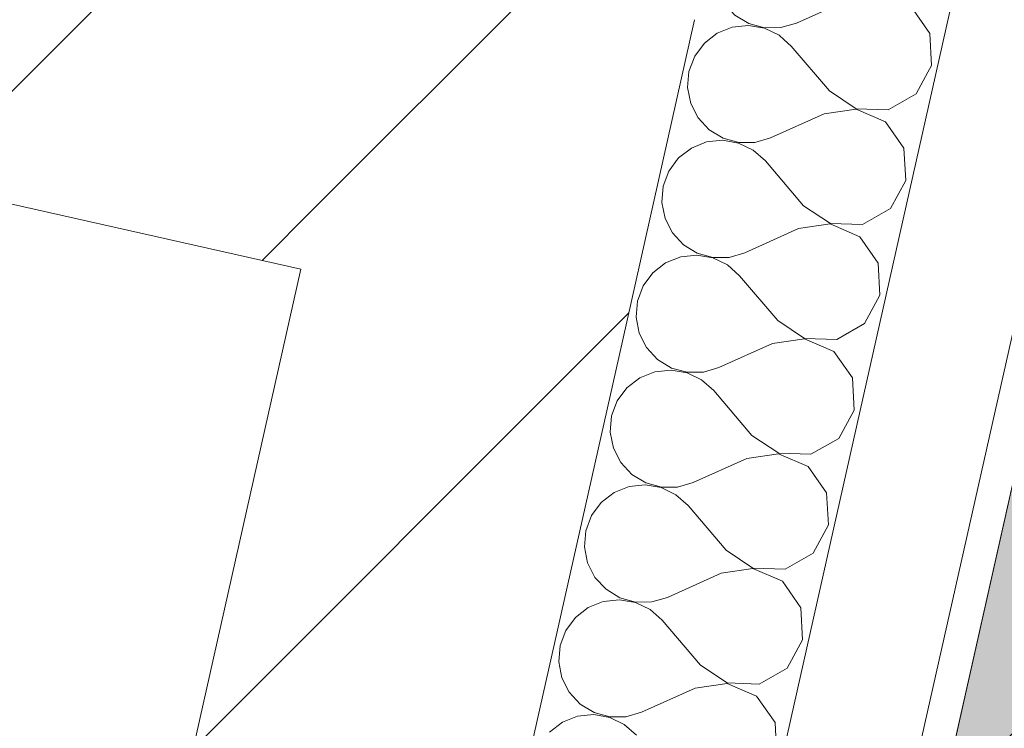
# Model space of a CAD drawing. Header units: millimetres. Extents: x -6990425 to -6520160, y 6117771 to 6220266.
# Tile 96 of 115: x -6918336 to -6917738, y 6137847 to 6138277. Entities that reach past the tile are written whole.
import ezdxf

# ---------------------------------------------------------------- set-up
doc = ezdxf.new("R2010")
doc.units = ezdxf.units.MM
doc.header["$MEASUREMENT"] = 0
doc.layers.add('АР-Стены_внешние_.АР', color=7, linetype='Continuous')
doc.layers.add('АР-Чертеж-Размеры.АР', color=7, linetype='Continuous')
for name, color, linetype, lineweight in [('АР-Стены_внешние_.АР_Ном._пера__1', 7, 'Continuous', 30), ('Кровля_Ном._пера__101', 252, 'Continuous', 0), ('Кровля_Ном._пера__120', 7, 'Continuous', 0)]:
    doc.layers.add(name, color=color, linetype=linetype, lineweight=lineweight)
doc.styles.add('РЎР“Р•РќР•Р\xa0Р\x98Р\xa0_РЎРўР\x98Р›Р¬_2', font='GOTHIC.TTF')
doc.dimstyles.new('СГЕНЕРИР_СТИЛЬ__3', dxfattribs={"dimtxt": 150, "dimasz": 237.5, "dimexe": 0.18, "dimexo": 0.0625, "dimgap": 0, "dimtad": 1, "dimdec": 0, "dimzin": 0, "dimdsep": 46, "dimtxsty": 'РЎР“Р•РќР•Р\xa0Р\x98Р\xa0_РЎРўР\x98Р›Р¬_2', "dimblk": 'ARROWHEAD_6', "dimblk1": 'ARROWHEAD_6', "dimblk2": 'ARROWHEAD_6', "dimcen": 0.09, "dimse1": 1, "dimse2": 1, "dimclrd": 7, "dimclre": 7, "dimclrt": 7, "dimazin": 0, "dimtfac": 1, "dimtdec": 4, "dimtmove": 0, "dimatfit": 3, "dimfxl": 1, "dimtolj": 1, "dimtzin": 0, "dimarcsym": 0})
pattern_1 = [(45, (-6566190.34, 6562677.8), (-127.27922, 127.27922), [])]

# ---------------------------------------------------------------- blocks, each defined once
blk = doc.blocks.new('*X63', base_point=(-6566190.34, 6562677.79))
at = {"layer": 'АР-Стены_внешние_.АР_Ном._пера__1', "color": 7, "linetype": 'Continuous', "lineweight": 0}
for p, q in [((-7145522.7, 6138268.47), (-7145530.5, 6138262.44)), ((-7145514.55, 6138271.74), (-7145522.7, 6138268.47)), ((-7145530.5, 6138262.44), (-7145536.35, 6138254.52)), ((-7145477.8, 6138260.65), (-7145482.08, 6138264.44)), ((-7145454.62, 6138233.48), (-7145477.8, 6138260.65)), ((-7145536.35, 6138254.52), (-7145539.82, 6138245.29)), ((-7145539.82, 6138245.29), (-7145540.63, 6138235.47)), ((-7145401.93, 6138231.68), (-7145394.78, 6138244.83)), ((-7145540.63, 6138235.47), (-7145538.73, 6138225.8)), ((-7145454.62, 6138233.48), (-7145438.38, 6138222.66)), ((-7145418.87, 6138221.99), (-7145401.93, 6138231.68)), ((-7145538.73, 6138225.8), (-7145534.26, 6138217.02)), ((-7145457.75, 6138219.54), (-7145490.33, 6138204.89)), ((-7145438.44, 6138222.37), (-7145457.75, 6138219.54)), ((-7145420.52, 6138214.63), (-7145438.44, 6138222.37)), ((-7145438.38, 6138222.66), (-7145418.87, 6138221.99)), ((-7145534.26, 6138217.02), (-7145527.56, 6138209.8)), ((-7145409.35, 6138198.63), (-7145420.52, 6138214.63)), ((-7145527.56, 6138209.8), (-7145519.14, 6138204.68)), ((-7145529.21, 6138202.44), (-7145538.36, 6138198.77)), ((-7145519.41, 6138203.47), (-7145529.21, 6138202.44)), ((-7145509.7, 6138201.77), (-7145519.41, 6138203.47)), ((-7145519.14, 6138204.68), (-7145509.64, 6138202.06)), ((-7145500.83, 6138197.5), (-7145509.7, 6138201.77)), ((-7145509.64, 6138202.06), (-7145499.79, 6138202.13)), ((-7145499.79, 6138202.13), (-7145490.33, 6138204.89)), ((-7145538.36, 6138198.77), (-7145546.15, 6138192.75)), ((-7145493.46, 6138190.95), (-7145500.83, 6138197.5)), ((-7145408.26, 6138179.14), (-7145409.35, 6138198.63)), ((-7145546.15, 6138192.75), (-7145552.01, 6138184.82)), ((-7145470.28, 6138163.78), (-7145493.46, 6138190.95)), ((-7145552.01, 6138184.82), (-7145555.47, 6138175.6)), ((-7145417.58, 6138161.99), (-7145408.26, 6138179.14)), ((-7145555.47, 6138175.6), (-7145556.28, 6138165.78)), ((-7145556.28, 6138165.78), (-7145554.38, 6138156.11)), ((-7145470.28, 6138163.78), (-7145454.03, 6138152.96)), ((-7145434.52, 6138152.3), (-7145417.58, 6138161.99)), ((-7145554.38, 6138156.11), (-7145549.91, 6138147.33)), ((-7145473.41, 6138149.85), (-7145505.98, 6138135.2)), ((-7145454.09, 6138152.68), (-7145473.41, 6138149.85)), ((-7145436.18, 6138144.94), (-7145454.09, 6138152.68)), ((-7145454.03, 6138152.96), (-7145434.52, 6138152.3)), ((-7145549.91, 6138147.33), (-7145543.21, 6138140.1)), ((-7145425, 6138128.94), (-7145436.18, 6138144.94)), ((-7145543.21, 6138140.1), (-7145534.79, 6138134.99)), ((-7145544.86, 6138132.75), (-7145554.01, 6138129.08)), ((-7145535.06, 6138133.77), (-7145544.86, 6138132.75)), ((-7145525.35, 6138132.08), (-7145535.06, 6138133.77)), ((-7145534.79, 6138134.99), (-7145525.29, 6138132.36)), ((-7145516.48, 6138127.8), (-7145525.35, 6138132.08)), ((-7145525.29, 6138132.36), (-7145515.44, 6138132.44)), ((-7145515.44, 6138132.44), (-7145505.98, 6138135.2)), ((-7145554.01, 6138129.08), (-7145561.81, 6138123.06)), ((-7145509.11, 6138121.26), (-7145516.48, 6138127.8)), ((-7145423.91, 6138109.45), (-7145425, 6138128.94)), ((-7145561.81, 6138123.06), (-7145567.66, 6138115.13)), ((-7145485.93, 6138094.09), (-7145509.11, 6138121.26)), ((-7145567.66, 6138115.13), (-7145571.12, 6138105.91)), ((-7145571.12, 6138105.91), (-7145571.94, 6138096.09)), ((-7145433.23, 6138092.3), (-7145423.91, 6138109.45)), ((-7145571.94, 6138096.09), (-7145570.03, 6138086.42)), ((-7145485.93, 6138094.09), (-7145469.68, 6138083.27)), ((-7145450.18, 6138082.61), (-7145433.23, 6138092.3)), ((-7145570.03, 6138086.42), (-7145565.56, 6138077.64)), ((-7145469.75, 6138082.99), (-7145489.06, 6138080.15)), ((-7145451.83, 6138075.25), (-7145469.75, 6138082.99)), ((-7145469.68, 6138083.27), (-7145450.18, 6138082.61)), ((-7145565.56, 6138077.64), (-7145558.86, 6138070.41)), ((-7145489.06, 6138080.15), (-7145521.63, 6138065.51)), ((-7145558.86, 6138070.41), (-7145550.44, 6138065.29)), ((-7145440.66, 6138059.24), (-7145451.83, 6138075.25)), ((-7145550.71, 6138064.08), (-7145560.51, 6138063.05)), ((-7145541.01, 6138062.39), (-7145550.71, 6138064.08)), ((-7145550.44, 6138065.29), (-7145540.94, 6138062.67)), ((-7145531.09, 6138062.74), (-7145521.63, 6138065.51)), ((-7145569.66, 6138059.39), (-7145577.46, 6138053.36)), ((-7145560.51, 6138063.05), (-7145569.66, 6138059.39)), ((-7145532.13, 6138058.11), (-7145541.01, 6138062.39)), ((-7145540.94, 6138062.67), (-7145531.09, 6138062.74)), ((-7145524.76, 6138051.57), (-7145532.13, 6138058.11)), ((-7145439.57, 6138039.75), (-7145440.66, 6138059.24)), ((-7145577.46, 6138053.36), (-7145583.31, 6138045.44)), ((-7145501.58, 6138024.4), (-7145524.76, 6138051.57)), ((-7145583.31, 6138045.44), (-7145586.78, 6138036.21)), ((-7145586.78, 6138036.21), (-7145587.59, 6138026.39)), ((-7145448.88, 6138022.6), (-7145439.57, 6138039.75)), ((-7145587.59, 6138026.39), (-7145585.69, 6138016.72)), ((-7145501.58, 6138024.4), (-7145485.34, 6138013.58)), ((-7145465.83, 6138012.91), (-7145448.88, 6138022.6)), ((-7145585.69, 6138016.72), (-7145581.22, 6138007.94)), ((-7145504.71, 6138010.46), (-7145537.28, 6137995.81)), ((-7145485.4, 6138013.3), (-7145504.71, 6138010.46)), ((-7145467.48, 6138005.56), (-7145485.4, 6138013.3)), ((-7145485.34, 6138013.58), (-7145465.83, 6138012.91)), ((-7145581.22, 6138007.94), (-7145574.51, 6138000.72)), ((-7145456.31, 6137989.55), (-7145467.48, 6138005.56)), ((-7145574.51, 6138000.72), (-7145566.09, 6137995.6)), ((-7145576.17, 6137993.36), (-7145585.31, 6137989.7)), ((-7145566.37, 6137994.39), (-7145576.17, 6137993.36)), ((-7145556.66, 6137992.7), (-7145566.37, 6137994.39)), ((-7145566.09, 6137995.6), (-7145556.6, 6137992.98)), ((-7145547.78, 6137988.42), (-7145556.66, 6137992.7)), ((-7145556.6, 6137992.98), (-7145546.74, 6137993.05)), ((-7145546.74, 6137993.05), (-7145537.28, 6137995.81)), ((-7145585.31, 6137989.7), (-7145593.11, 6137983.67)), ((-7145540.41, 6137981.88), (-7145547.78, 6137988.42)), ((-7145455.22, 6137970.06), (-7145456.31, 6137989.55)), ((-7145593.11, 6137983.67), (-7145598.96, 6137975.75)), ((-7145517.23, 6137954.71), (-7145540.41, 6137981.88)), ((-7145598.96, 6137975.75), (-7145602.43, 6137966.52)), ((-7145464.54, 6137952.91), (-7145455.22, 6137970.06)), ((-7145602.43, 6137966.52), (-7145603.24, 6137956.7)), ((-7145603.24, 6137956.7), (-7145601.34, 6137947.03)), ((-7145517.23, 6137954.71), (-7145500.99, 6137943.89)), ((-7145481.48, 6137943.22), (-7145464.54, 6137952.91)), ((-7145601.34, 6137947.03), (-7145596.87, 6137938.25)), ((-7145596.87, 6137938.25), (-7145590.17, 6137931.03)), ((-7145520.36, 6137940.77), (-7145552.94, 6137926.12)), ((-7145501.05, 6137943.6), (-7145520.36, 6137940.77)), ((-7145483.13, 6137935.86), (-7145501.05, 6137943.6)), ((-7145500.99, 6137943.89), (-7145481.48, 6137943.22)), ((-7145471.96, 6137919.86), (-7145483.13, 6137935.86)), ((-7145590.17, 6137931.03), (-7145581.75, 6137925.91)), ((-7145591.82, 6137923.67), (-7145600.97, 6137920)), ((-7145582.02, 6137924.7), (-7145591.82, 6137923.67)), ((-7145572.31, 6137923), (-7145582.02, 6137924.7)), ((-7145581.75, 6137925.91), (-7145572.25, 6137923.29)), ((-7145563.44, 6137918.73), (-7145572.31, 6137923)), ((-7145572.25, 6137923.29), (-7145562.39, 6137923.36)), ((-7145562.39, 6137923.36), (-7145552.94, 6137926.12)), ((-7145600.97, 6137920), (-7145608.76, 6137913.98)), ((-7145556.07, 6137912.18), (-7145563.44, 6137918.73)), ((-7145470.87, 6137900.37), (-7145471.96, 6137919.86)), ((-7145608.76, 6137913.98), (-7145614.62, 6137906.05)), ((-7145532.89, 6137885.01), (-7145556.07, 6137912.18)), ((-7145614.62, 6137906.05), (-7145618.08, 6137896.83)), ((-7145618.08, 6137896.83), (-7145618.89, 6137887.01)), ((-7145480.19, 6137883.22), (-7145470.87, 6137900.37)), ((-7145618.89, 6137887.01), (-7145616.99, 6137877.34)), ((-7145532.89, 6137885.01), (-7145516.64, 6137874.19)), ((-7145497.13, 6137873.53), (-7145480.19, 6137883.22)), ((-7145616.99, 6137877.34), (-7145612.52, 6137868.56)), ((-7145516.7, 6137873.91), (-7145536.02, 6137871.08)), ((-7145498.79, 6137866.17), (-7145516.7, 6137873.91)), ((-7145516.64, 6137874.19), (-7145497.13, 6137873.53)), ((-7145612.52, 6137868.56), (-7145605.82, 6137861.33)), ((-7145536.02, 6137871.08), (-7145568.59, 6137856.43)), ((-7145605.82, 6137861.33), (-7145597.4, 6137856.22)), ((-7145487.61, 6137850.17), (-7145498.79, 6137866.17)), ((-7145597.67, 6137855), (-7145607.47, 6137853.98)), ((-7145587.96, 6137853.31), (-7145597.67, 6137855)), ((-7145597.4, 6137856.22), (-7145587.9, 6137853.59)), ((-7145578.05, 6137853.67), (-7145568.59, 6137856.43)), ((-7145616.62, 6137850.31), (-7145624.42, 6137844.29)), ((-7145607.47, 6137853.98), (-7145616.62, 6137850.31)), ((-7145579.09, 6137849.03), (-7145587.96, 6137853.31)), ((-7145587.9, 6137853.59), (-7145578.05, 6137853.67)), ((-7145571.72, 6137842.49), (-7145579.09, 6137849.03)), ((-7145486.52, 6137830.68), (-7145487.61, 6137850.17))]:
    blk.add_line(p, q, dxfattribs=at)
blk = doc.blocks.new('*X64', base_point=(-6566190.34, 6562677.79))
at = {"layer": 'АР-Стены_внешние_.АР_Ном._пера__1', "color": 7, "linetype": 'Continuous', "lineweight": 0}
for p, q in [((-7145370.62, 6138371.07), (-7145361.86, 6138387.19)), ((-7145387.57, 6138361.38), (-7145370.62, 6138371.07)), ((-7145389.22, 6138354.02), (-7145404.1, 6138360.45)), ((-7145401.86, 6138361.86), (-7145387.57, 6138361.38)), ((-7145378.05, 6138338.01), (-7145389.22, 6138354.02)), ((-7145376.96, 6138318.52), (-7145378.05, 6138338.01)), ((-7145438.97, 6138303.17), (-7145458.47, 6138326.02)), ((-7145386.27, 6138301.37), (-7145376.96, 6138318.52)), ((-7145438.97, 6138303.17), (-7145422.73, 6138292.35)), ((-7145403.22, 6138291.68), (-7145386.27, 6138301.37)), ((-7145422.79, 6138292.07), (-7145442.1, 6138289.23)), ((-7145404.87, 6138284.33), (-7145422.79, 6138292.07)), ((-7145422.73, 6138292.35), (-7145403.22, 6138291.68)), ((-7145519.08, 6138287.64), (-7145518.61, 6138286.71)), ((-7145518.61, 6138286.71), (-7145511.9, 6138279.49)), ((-7145442.1, 6138289.23), (-7145474.67, 6138274.58)), ((-7145511.9, 6138279.49), (-7145503.48, 6138274.37)), ((-7145393.7, 6138268.32), (-7145404.87, 6138284.33)), ((-7145503.76, 6138273.16), (-7145513.56, 6138272.13)), ((-7145494.05, 6138271.47), (-7145503.76, 6138273.16)), ((-7145503.48, 6138274.37), (-7145493.99, 6138271.75)), ((-7145484.13, 6138271.82), (-7145474.67, 6138274.58)), ((-7145513.56, 6138272.13), (-7145514.55, 6138271.74)), ((-7145485.17, 6138267.19), (-7145494.05, 6138271.47)), ((-7145493.99, 6138271.75), (-7145484.13, 6138271.82)), ((-7145482.08, 6138264.44), (-7145485.17, 6138267.19)), ((-7145392.61, 6138248.83), (-7145393.7, 6138268.32)), ((-7145394.78, 6138244.83), (-7145392.61, 6138248.83))]:
    blk.add_line(p, q, dxfattribs=at)
blk = doc.blocks.new('Стена_36_5', base_point=(-7145655.92, 6138201))
at = {"layer": 'АР-Стены_внешние_.АР', "linetype": 'Continuous', "lineweight": 0, "true_color": 0x000000}
h = blk.add_hatch(dxfattribs=at)
h.set_pattern_fill('БЛОКИ_БЕТОННЫЕ_ЭФФЕКТИВН_74', color=18, style=0, pattern_type=2)
h.set_pattern_definition(pattern_1)
h.paths.add_polyline_path([(-7145775.4, 6138125.35), (-7145536.44, 6138276.65), (-7145731.57, 6138320.49)])
h = blk.add_hatch(dxfattribs=at)
h.set_pattern_fill('БЛОКИ_БЕТОННЫЕ_ЭФФЕКТИВН_74', color=18, style=0, pattern_type=2)
h.set_pattern_definition(pattern_1)
h.paths.add_polyline_path([(-7145775.4, 6138125.35), (-7145580.26, 6138081.51), (-7145536.44, 6138276.65)])
h = blk.add_hatch(dxfattribs=at)
h.set_pattern_fill('БЛОКИ_БЕТОННЫЕ_ЭФФЕКТИВН_74', color=18, style=0, pattern_type=2)
h.set_pattern_definition(pattern_1)
h.paths.add_polyline_path([(-7145775.4, 6138125.35), (-7146264.26, 6135948.67), (-7146069.12, 6135904.85), (-7145580.26, 6138081.51)])
at = {"layer": 'АР-Стены_внешние_.АР_Ном._пера__1', "color": 7, "linetype": 'Continuous', "lineweight": 0}
for p, q in [((-7145390.08, 6138243.78), (-7145357.21, 6138390.13)), ((-7145866.63, 6135756.88), (-7145279.16, 6138372.6)), ((-7145944.68, 6135774.41), (-7145390.08, 6138243.78))]:
    blk.add_line(p, q, dxfattribs=at)
at = {"layer": 'АР-Стены_внешние_.АР_Ном._пера__1', "color": 7, "linetype": 'Continuous', "lineweight": 15}
for p, q in [((-7145580.26, 6138081.51), (-7145536.44, 6138276.65)), ((-7146069.12, 6135904.85), (-7145580.26, 6138081.51))]:
    blk.add_line(p, q, dxfattribs=at)
at = {"layer": 'АР-Стены_внешние_.АР_Ном._пера__1', "color": 7, "linetype": 'Continuous', "lineweight": 0, "flags": 128}
blk.add_lwpolyline([(-7145847.11, 6135752.49), (-7145237.73, 6138465.78)], dxfattribs=at)
at = {"layer": 'АР-Стены_внешние_.АР_Ном._пера__1', "color": 7, "linetype": 'Continuous', "lineweight": 15, "flags": 128}
blk.add_lwpolyline([(-7145775.4, 6138125.35), (-7146264.26, 6135948.67)], dxfattribs=at)
at = {"layer": 'АР-Стены_внешние_.АР', "color": 7, "lineweight": 0}
for name in ['*X64', '*X63']:
    blk.add_blockref(name, (-6566190.34, 6562677.79), dxfattribs=at)
blk = doc.blocks.new('Стена_42_5', base_point=(-7146241.49, 6138332.54))
at = {"layer": 'АР-Стены_внешние_.АР', "linetype": 'Continuous', "lineweight": 0, "true_color": 0x000000}
h = blk.add_hatch(dxfattribs=at)
h.set_pattern_fill('БЛОКИ_БЕТОННЫЕ_ЭФФЕКТИВН_74', color=18, style=0, pattern_type=2)
h.set_pattern_definition(pattern_1)
h.paths.add_polyline_path([(-7146165.83, 6138213.06), (-7145775.4, 6138125.35), (-7145731.57, 6138320.49), (-7146122.01, 6138408.2)])
at = {"layer": 'АР-Стены_внешние_.АР_Ном._пера__1', "color": 7, "linetype": 'Continuous', "lineweight": 15, "flags": 128}
blk.add_lwpolyline([(-7146165.83, 6138213.06), (-7145775.4, 6138125.35)], dxfattribs=at)
blk = doc.blocks.new('ARROWHEAD_6')
at = {"color": 0, "linetype": 'Continuous', "lineweight": 0}
for p, q in [((-0.5, -0.5), (0.5, 0.5)), ((0, 0), (-1, 0))]:
    blk.add_line(p, q, dxfattribs=at)
blk = doc.blocks.new('*D193', base_point=(-6566190.34, 6562677.79))
at = {"layer": 'Defpoints', "color": 0, "linetype": 'Continuous', "transparency": 16777216}
for p in [(-6915790.23, 6140210.54), (-6917627.23, 6138465.78), (-6917822.45, 6137596.55)]:
    blk.add_point(p, dxfattribs=at)
at = {"layer": 'АР-Чертеж-Размеры.АР', "color": 7, "linetype": 'Continuous', "lineweight": -2, "transparency": 16777216}
for p, q in [((-6917590.72, 6137544.5), (-6917349.53, 6137490.33)), ((-6916678.44, 6137339.61), (-6916933.35, 6137396.86))]:
    blk.add_line(p, q, dxfattribs=at)
at = {"layer": 'АР-Чертеж-Размеры.АР', "color": 7, "linetype": 'Continuous', "lineweight": -2, "transparency": 16777216, "xscale": 237.5, "yscale": 237.5, "zscale": 237.5}
for p, rotation in [((-6917822.45, 6137596.55), 167.3417232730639), ((-6916446.71, 6137287.56), 347.3417232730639)]:
    blk.add_blockref('ARROWHEAD_6', p, dxfattribs=dict(at, rotation=rotation))
at = {"layer": 'АР-Чертеж-Размеры.АР', "color": 7, "linetype": 'Continuous', "lineweight": 0, "transparency": 16777216, "insert": (-6917141.44, 6137443.6), "char_height": 150, "attachment_point": 5, "rotation": 347.34172, "style": 'РЎР“Р•РќР•Р\xa0Р\x98Р\xa0_РЎРўР\x98Р›Р¬_2'}
blk.add_mtext('\\A1;1410', dxfattribs=at)

msp = doc.modelspace()

# ---------------------------------------------------------------- hatches: boundary and pattern name
at = {"layer": 'Кровля_Ном._пера__101', "linetype": 'Continuous', "lineweight": 0}
h = msp.add_hatch(dxfattribs=at)
h.set_pattern_fill('ПЕСОК_0005', color=252, style=0, pattern_type=2)
h.set_pattern_definition([(122.3417, (-6922964.9, 6137514.64), (191.0468, 120.9696), [0, -150.75, 0, -226.125]), (57.3417, (-6923455.2, 6137624.75), (-190.3755, 122.0232), [0, -110.55, 0, -190.95])])
h.paths.add_polyline_path([(-6936415.85, 6132113.61), (-6933031.32, 6147183.11), (-6929636.04, 6146420.54), (-6930089.64, 6144400.88), (-6927025.97, 6143712.79), (-6927767.73, 6140410.11), (-6927767.76, 6140410.1), (-6929426.26, 6140782.6), (-6930336.82, 6136728.58), (-6918608.95, 6134094.58), (-6917627.22, 6138465.8), (-6918212.86, 6138597.34), (-6917681.51, 6140963.2), (-6917173.1, 6143226.9), (-6913874.61, 6142486.08), (-6913672.02, 6143388.09), (-6910491.08, 6142673.67), (-6913993.84, 6127077.75)])
at = {"layer": 'Кровля_Ном._пера__120', "linetype": 'Continuous', "lineweight": 0}
h = msp.add_hatch(dxfattribs=at)
h.set_pattern_fill('НЕМЕТАЛЛИЧЕСКИЕ_МАТЕРИАЛ_5C', style=0, pattern_type=2)
h.set_pattern_definition([(45, (-6929637.76, 6135484.77), (-106.066, 106.066), []), (135, (-6929637.76, 6135484.77), (106.066, 106.066), [])])
h.paths.add_polyline_path([(-6915790.23, 6140210.54), (-6917540.03, 6132419.59), (-6931960.79, 6135658.42), (-6930436.7, 6142444.41), (-6927461.05, 6141776.12), (-6927767.73, 6140410.22), (-6929426.26, 6140782.6), (-6930336.82, 6136728.58), (-6918608.96, 6134094.58), (-6917627.23, 6138465.78), (-6918212.8, 6138597.33), (-6917751.44, 6140651.05)])

# ---------------------------------------------------------------- linework, layer by layer
at = {"layer": 'Кровля_Ном._пера__120', "color": 7, "linetype": 'Continuous', "lineweight": 0, "flags": 128}
for points in [[(-6936415.85, 6132113.61), (-6933031.32, 6147183.11), (-6929636.04, 6146420.54), (-6930089.64, 6144400.88), (-6927025.97, 6143712.79), (-6927767.73, 6140410.11), (-6927767.76, 6140410.1), (-6929426.26, 6140782.6), (-6930336.82, 6136728.58), (-6918608.95, 6134094.58), (-6917627.22, 6138465.8), (-6918212.86, 6138597.34), (-6917681.51, 6140963.2), (-6917173.1, 6143226.9), (-6913874.61, 6142486.08), (-6913672.02, 6143388.09), (-6910491.08, 6142673.67), (-6913993.84, 6127077.75)], [(-6915790.23, 6140210.54), (-6917540.03, 6132419.59), (-6931960.79, 6135658.42), (-6930436.7, 6142444.41), (-6927461.05, 6141776.12), (-6927767.73, 6140410.22), (-6929426.26, 6140782.6), (-6930336.82, 6136728.58), (-6918608.96, 6134094.58), (-6917627.23, 6138465.78), (-6918212.8, 6138597.33), (-6917751.44, 6140651.05)]]:
    msp.add_lwpolyline(points, close=True, dxfattribs=at)

# ---------------------------------------------------------------- block references
at = {"layer": 'АР-Стены_внешние_.АР', "color": 7, "lineweight": 0}
for name, p in [('Стена_42_5', (-6918630.98, 6138332.54)), ('Стена_36_5', (-6918045.41, 6138201))]:
    msp.add_blockref(name, p, dxfattribs=at)

# ---------------------------------------------------------------- dimensions: what is measured, and where the dimension line sits
at = {"layer": 'АР-Чертеж-Размеры.АР', "color": 7, "linetype": 'Continuous', "lineweight": 0}
dim = msp.add_linear_dim(base=(-6917822.45, 6137596.55), p1=(-6915790.23, 6140210.54), p2=(-6917627.23, 6138465.78), angle=167.34172, dimstyle='СГЕНЕРИР_СТИЛЬ__3', dxfattribs=at)
dim.commit()
dim.dimension.update_dxf_attribs({"geometry": '*D193', "text_midpoint": (-6917141.44, 6137443.6), "dimtype": 160, "text_rotation": 347.34172})

doc.saveas('drawing.dxf')
